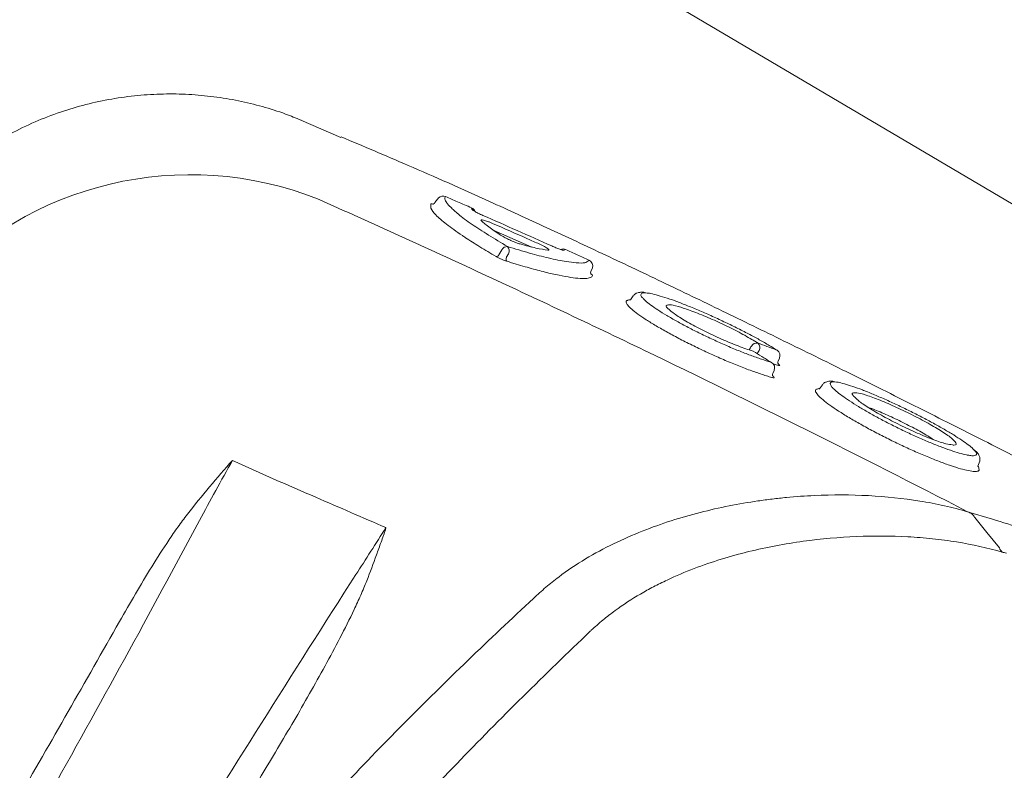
# Model space of a CAD drawing. Header units: millimetres. Extents: x 99250 to 122845, y -19292 to 18303.
# Tile 50 of 99: x 114627 to 114781, y 13893 to 14010. Entities that reach past the tile are written whole.
import ezdxf

# ---------------------------------------------------------------- set-up
doc = ezdxf.new("R2010")
doc.units = ezdxf.units.MM
doc.header["$MEASUREMENT"] = 0
doc.layers.add('IRISH HOUSE_HYD AIRPORT_DRAINAGE LAYOUT 1$0$GREY SCALE', color=8, linetype='Continuous')
doc.layers.add('IRISH HOUSE_HYD AIRPORT_DRAINAGE LAYOUT 1$0$GREYSCALE', color=8, linetype='Continuous', lineweight=0)
doc.layers.add('M-MEP-ELPR-EQUIP', color=6, linetype='Continuous', lineweight=20)

# ---------------------------------------------------------------- blocks, each defined once
blk = doc.blocks.new('IRISH HOUSE_HYD AIRPORT_DRAINAGE LAYOUT 1$0$FLOOR PLAN')
at = {"layer": 'IRISH HOUSE_HYD AIRPORT_DRAINAGE LAYOUT 1$0$GREYSCALE', "color": 8, "lineweight": 0}
for p, q in [((15165.22, 13754.86, -57105.36), (14621.68, 14076.42, -57105.36)), ((14671.07, 13994.6, -57105.4), (14671.07, 13994.61, -57105.4)), ((14671.08, 13994.63, -57105.4), (14677.31, 13991.95, -57105.4)), ((14693.65, 13982.71, -57105.4), (14693.66, 13982.72, -57105.4)), ((14691.37, 13981.56, -57105.4), (14691.33, 13980.9, -57105.4)), ((14692.55, 13982.51, -57105.4), (14692.44, 13982.38, -57105.4)), ((14701.09, 13977.48, -57105.4), (14707.13, 13974.82, -57105.4)), ((14702.43, 13974.4, -57105.4), (14701.97, 13973.62, -57105.4)), ((14703.13, 13973.19, -57105.4), (14703.48, 13973.77, -57105.4)), ((14716.54, 13971.48, -57105.4), (14716.32, 13971, -57105.4)), ((14716.53, 13971.45, -57105.4), (14716.57, 13971.56, -57105.4)), ((14722.49, 13966.58, -57105.4), (14722.94, 13967.21, -57105.4)), ((14745.26, 13958.78, -57105.4), (14745.38, 13958.73, -57105.4)), ((14744.42, 13956.86, -57105.4), (14744.53, 13956.81, -57105.4)), ((14744.69, 13956.65, -57105.4), (14745.23, 13956.46, -57105.4)), ((14745.75, 13957.49, -57105.4), (14745.54, 13957, -57105.4)), ((14744.91, 13955.56, -57105.4), (14744.7, 13955.08, -57105.4)), ((14752.02, 13952.7, -57105.4), (14752.47, 13953.32, -57105.4)), ((14776.94, 13941.11, -57105.4), (14776.69, 13940.6, -57105.4)), ((14776.76, 13939.84, -57105.4), (14776.94, 13939.98, -57105.4)), ((14776.94, 13939.98, -57105.4), (14776.86, 13940.25, -57105.4)), ((14779.01, 13932.31, -57105.4), (14775.09, 13933.5, -57105.4)), ((14776.21, 13932.61, -57105.4), (14776.21, 13932.61, -57105.4)), ((14776.21, 13932.61, -57105.4), (14776.21, 13932.61, -57105.4)), ((14778.14, 13930.25, -57105.4), (14776.22, 13932.6, -57105.4)), ((14780.07, 13927.88, -57105.4), (14778.14, 13930.25, -57105.4))]:
    blk.add_line(p, q, dxfattribs=at)
for centre, radius, start, end in [((21130.68, 10361.07), 7752.88, 141.708854, 166.516628), ((21130.68, 10361.07), 7602.52, 141.773276, 166.244763), ((14653.83, 13932.08, -57105.4), 54.05, 68.4516, 138.3199), ((14693.26, 13981.8, -57105.4), 1, 66.5064, 134.8263), ((14693.25, 13981.8, -57105.4), 0.996, 66.1723, 134.7386), ((14697.31, 13980.03, -57105.4), 1, 21.2376, 66.6275), ((14703.27, 13973.97, -57105.4), 0.947, 87.7399, 153.2659), ((14702.57, 13974.22, -57105.4), 1.02, 333.7753, 43.1339), ((14701.54, 13973.83, -57105.4), 0.474, 267.8223, 333.2128), ((14711.96, 13973.53, -57105.4), 0.997, 65.4305, 111.597), ((14703.59, 13972.96, -57105.4), 0.509, 153.8273, 223.0389), ((14715.63, 13971.88, -57105.4), 0.999, 341.5559, 65.958), ((14742.21, 13958.89, -57105.4), 0.948, 77.4282, 149.5173), ((14741.71, 13959.13, -57105.4), 0.981, 331.8649, 44.0368), ((14744.83, 13957.88, -57105.4), 1, 336.5399, 57.0843), ((14744, 13955.96, -57105.4), 1, 336.4853, 58.2041)]:
    blk.add_arc(centre, radius, start, end, dxfattribs=at)
at = {"layer": 'IRISH HOUSE_HYD AIRPORT_DRAINAGE LAYOUT 1$0$GREYSCALE', "color": 8, "lineweight": 0, "ltscale": 0.25}
for centre, radius, start, end in [((21162.38, 10254.78), 7836.99, 141.329977, 165.793479), ((21207.44, 10240.08), 7731.89, 141.956801, 165.483737)]:
    blk.add_arc(centre, radius, start, end, dxfattribs=at)
at = {"layer": 'IRISH HOUSE_HYD AIRPORT_DRAINAGE LAYOUT 1$0$GREYSCALE', "color": 8, "lineweight": 0}
for points, knots in [([(14610.63, 13980.5, -57105.4), (14610.65, 13980.52, -57105.4), (14611.47, 13981.54, -57105.4), (14613.3, 13983.39, -57105.4), (14616.12, 13986.02, -57105.4), (14619.16, 13988.42, -57105.4), (14622.36, 13990.61, -57105.4), (14625.83, 13992.62, -57105.4), (14629.55, 13994.41, -57105.4), (14633.5, 13995.94, -57105.4), (14637.5, 13997.13, -57105.4), (14641.53, 13998, -57105.4), (14645.57, 13998.54, -57105.4), (14649.59, 13998.78, -57105.4), (14653.57, 13998.71, -57105.4), (14657.49, 13998.35, -57105.4), (14661.32, 13997.71, -57105.4), (14665.06, 13996.8, -57105.4), (14668.32, 13995.79, -57105.4), (14670.29, 13994.97, -57105.4), (14671.09, 13994.64, -57105.4)], [0, 0, 0, 0, 0.001134, 0.05921, 0.117416, 0.175724, 0.234114, 0.292568, 0.357035, 0.420781, 0.483687, 0.545808, 0.607185, 0.667848, 0.727816, 0.787098, 0.845698, 0.903609, 0.960817, 1, 1, 1, 1]), ([(14677.35, 13992.04, -57105.4), (14680.8, 13990.58, -57105.4), (14688.29, 13987.43, -57105.4), (14699.09, 13982.61, -57105.4), (14709.43, 13977.88, -57105.4), (14718.61, 13973.59, -57105.4), (14727.95, 13969.15, -57105.4), (14737.44, 13964.57, -57105.4), (14747.04, 13959.88, -57105.4), (14756.86, 13955.04, -57105.4), (14766.84, 13950.05, -57105.4), (14776.97, 13944.94, -57105.4), (14786.03, 13940.33, -57105.4), (14793.99, 13936.26, -57105.4), (14800.87, 13932.73, -57105.4), (14807.75, 13929.19, -57105.4), (14814.88, 13925.53, -57105.4), (14820.88, 13922.45, -57105.4), (14825.72, 13919.97, -57105.4), (14829.75, 13917.92, -57105.4), (14833.99, 13915.76, -57105.4), (14837.92, 13913.77, -57105.4), (14841.18, 13912.11, -57105.4), (14843.89, 13910.72, -57105.4), (14846.31, 13909.45, -57105.4), (14848.71, 13908.17, -57105.4), (14850.04, 13907.41, -57105.4), (14855.57, 13904.08, -57105.4)], [0, 0, 0, 0, 0.063316, 0.137046, 0.187379, 0.237747, 0.288072, 0.337874, 0.387718, 0.437523, 0.488782, 0.540075, 0.591317, 0.625909, 0.660493, 0.695746, 0.730982, 0.771161, 0.791716, 0.812265, 0.841912, 0.872106, 0.896195, 0.920292, 0.944907, 0.969526, 1, 1, 1, 1]), ([(14694.41, 13981.09, -57105.4), (14694.33, 13981.15, -57105.4), (14694.05, 13981.4, -57105.4), (14693.76, 13981.81, -57105.4), (14693.45, 13982.36, -57105.4), (14693.58, 13982.59, -57105.4), (14693.65, 13982.71, -57105.4)], [0, 0, 0, 0, 0.074197, 0.28708, 0.641001, 1, 1, 1, 1]), ([(14693.65, 13982.71, -57105.4), (14694.27, 13982.45, -57105.4), (14694.88, 13982.18, -57105.4), (14695.49, 13981.91, -57105.4), (14696.23, 13981.59, -57105.4), (14696.97, 13981.27, -57105.4), (14697.71, 13980.95, -57105.4)], [0, 0, 0, 0, 0.002, 0.002, 0.002, 0.004411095, 0.004411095, 0.004411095, 0.004411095]), ([(14775.09, 13933.5, -57105.4), (14758.38, 13942.16, -57105.4), (14741.58, 13950.56, -57105.4), (14716.23, 13962.77, -57105.4), (14707.75, 13966.78, -57105.4), (14690.75, 13974.66, -57105.4), (14682.23, 13978.54, -57105.4), (14673.68, 13982.35, -57105.4)], [0, 0, 0, 0, 0.5, 0.5, 0.75, 0.75, 1, 1, 1, 1]), ([(14691.64, 13981.53, -57105.4), (14691.59, 13981.55, -57105.4), (14691.44, 13981.59, -57105.4), (14691.4, 13981.57, -57105.4), (14691.37, 13981.56, -57105.4)], [0, 0, 0, 0, 0.370215, 1, 1, 1, 1]), ([(14691.64, 13981.53, -57105.4), (14691.64, 13981.53, -57105.4), (14691.64, 13981.53, -57105.4), (14691.65, 13981.53, -57105.4), (14691.68, 13981.54, -57105.4), (14691.78, 13981.56, -57105.4), (14691.89, 13981.62, -57105.4), (14691.94, 13981.69, -57105.4), (14691.94, 13981.69, -57105.4)], [0, 0, 0, 0, 0.014276, 0.209132, 0.380371, 0.579352, 0.841929, 1, 1, 1, 1]), ([(14691.94, 13981.69, -57105.4), (14691.97, 13981.74, -57105.4), (14692.15, 13981.99, -57105.4), (14692.32, 13982.22, -57105.4), (14692.44, 13982.38, -57105.4)], [0, 0, 0, 0, 0.205831, 1, 1, 1, 1]), ([(14703.31, 13974.92, -57105.4), (14702.29, 13975.52, -57105.4), (14700.22, 13976.75, -57105.4), (14697.64, 13978.45, -57105.4), (14695.56, 13979.97, -57105.4), (14694.78, 13980.73, -57105.4), (14694.41, 13981.09, -57105.4)], [0, 0, 0, 0, 0.240852, 0.487107, 0.75984, 1, 1, 1, 1]), ([(14691.33, 13980.9, -57105.4), (14691.54, 13980.57, -57105.4), (14691.96, 13979.92, -57105.4), (14693.69, 13978.44, -57105.4), (14695.46, 13977.16, -57105.4), (14697.28, 13975.95, -57105.4), (14698.93, 13974.89, -57105.4), (14700.66, 13973.87, -57105.4), (14701.52, 13973.36, -57105.4)], [0, 0, 0, 0, 0.21968, 0.439192, 0.658685, 0.696773, 0.849384, 1, 1, 1, 1]), ([(14697.73, 13980.75, -57105.4), (14697.74, 13980.71, -57105.4), (14697.79, 13980.66, -57105.4), (14697.93, 13980.56, -57105.4), (14697.99, 13980.53, -57105.4), (14698.11, 13980.45, -57105.4), (14698.18, 13980.41, -57105.4), (14698.34, 13980.32, -57105.4), (14698.43, 13980.27, -57105.4), (14698.61, 13980.17, -57105.4), (14698.71, 13980.12, -57105.4), (14699.01, 13979.97, -57105.4), (14699.23, 13979.87, -57105.4), (14699.46, 13979.77, -57105.4)], [0, 0, 0, 0, 0.25, 0.25, 0.375, 0.375, 0.5, 0.5, 0.625, 0.625, 0.75, 0.75, 1, 1, 1, 1]), ([(14701.09, 13978.48, -57105.4), (14700.94, 13978.54, -57105.4), (14700.8, 13978.6, -57105.4), (14700.51, 13978.72, -57105.4), (14700.37, 13978.77, -57105.4), (14700.1, 13978.87, -57105.4), (14699.98, 13978.91, -57105.4), (14699.75, 13978.98, -57105.4), (14699.65, 13979.01, -57105.4), (14699.38, 13979.08, -57105.4), (14699.26, 13979.09, -57105.4), (14699.18, 13979.06, -57105.4), (14699.17, 13979.04, -57105.4), (14699.18, 13979, -57105.4), (14699.21, 13978.96, -57105.4), (14699.25, 13978.93, -57105.4)], [0, 0, 0, 0, 0.125, 0.125, 0.25, 0.25, 0.375, 0.375, 0.5, 0.5, 0.75, 0.75, 0.875, 0.875, 1, 1, 1, 1]), ([(14699.25, 13978.93, -57105.4), (14699.42, 13978.77, -57105.4), (14699.61, 13978.6, -57105.4), (14700.06, 13978.24, -57105.4), (14700.31, 13978.05, -57105.4), (14701.13, 13977.45, -57105.4), (14701.78, 13977.01, -57105.4), (14702.52, 13976.53, -57105.4)], [0, 0, 0, 0, 0.25, 0.25, 0.5, 0.5, 1, 1, 1, 1]), ([(14708.05, 13975.41, -57105.4), (14707.44, 13975.68, -57105.4), (14706.83, 13975.95, -57105.4), (14706.22, 13976.22, -57105.4), (14704.51, 13976.98, -57105.4), (14702.8, 13977.73, -57105.4), (14701.09, 13978.48, -57105.4)], [0, 0, 0, 0, 0.002, 0.002, 0.002, 0.00758254, 0.00758254, 0.00758254, 0.00758254]), ([(14702.52, 13976.53, -57105.4), (14702.6, 13976.48, -57105.4), (14702.69, 13976.43, -57105.4), (14702.89, 13976.32, -57105.4), (14703, 13976.26, -57105.4), (14703.23, 13976.14, -57105.4), (14703.35, 13976.08, -57105.4), (14703.6, 13975.96, -57105.4), (14703.73, 13975.9, -57105.4), (14703.98, 13975.79, -57105.4), (14704.12, 13975.73, -57105.4), (14704.38, 13975.62, -57105.4), (14704.5, 13975.57, -57105.4), (14704.75, 13975.48, -57105.4), (14704.86, 13975.44, -57105.4), (14705.09, 13975.37, -57105.4), (14705.19, 13975.33, -57105.4), (14705.28, 13975.31, -57105.4)], [0, 0, 0, 0, 0.125, 0.125, 0.25, 0.25, 0.375, 0.375, 0.5, 0.5, 0.625, 0.625, 0.75, 0.75, 0.875, 0.875, 1, 1, 1, 1]), ([(14714.04, 13972.39, -57105.4), (14713.55, 13972.43, -57105.4), (14712.43, 13972.52, -57105.4), (14709.9, 13973.06, -57105.4), (14706.82, 13973.84, -57105.4), (14704.49, 13974.56, -57105.4), (14703.31, 13974.92, -57105.4)], [0, 0, 0, 0, 0.220226, 0.504612, 0.749666, 1, 1, 1, 1]), ([(14705.28, 13975.31, -57105.4), (14705.74, 13975.18, -57105.4), (14706.18, 13975.06, -57105.4), (14707, 13974.85, -57105.4), (14707.39, 13974.76, -57105.4), (14708.48, 13974.52, -57105.4), (14709.1, 13974.41, -57105.4), (14709.61, 13974.36, -57105.4)], [0, 0, 0, 0, 0.25, 0.25, 0.5, 0.5, 1, 1, 1, 1]), ([(14709.61, 13974.36, -57105.4), (14709.73, 13974.35, -57105.4), (14709.78, 13974.37, -57105.4), (14709.76, 13974.44, -57105.4), (14709.73, 13974.47, -57105.4), (14709.65, 13974.55, -57105.4), (14709.59, 13974.6, -57105.4), (14709.43, 13974.7, -57105.4), (14709.34, 13974.76, -57105.4), (14709.13, 13974.88, -57105.4), (14709.01, 13974.94, -57105.4), (14708.76, 13975.08, -57105.4), (14708.62, 13975.14, -57105.4), (14708.34, 13975.28, -57105.4), (14708.2, 13975.34, -57105.4), (14708.05, 13975.41, -57105.4)], [0, 0, 0, 0, 0.25, 0.25, 0.375, 0.375, 0.5, 0.5, 0.625, 0.625, 0.75, 0.75, 0.875, 0.875, 1, 1, 1, 1]), ([(14710.21, 13975, -57105.4), (14710.43, 13974.9, -57105.4), (14710.66, 13974.81, -57105.4), (14710.98, 13974.68, -57105.4), (14711.09, 13974.64, -57105.4), (14711.29, 13974.56, -57105.4), (14711.38, 13974.53, -57105.4), (14711.56, 13974.47, -57105.4), (14711.64, 13974.44, -57105.4), (14711.79, 13974.4, -57105.4), (14711.86, 13974.38, -57105.4), (14712.04, 13974.34, -57105.4), (14712.12, 13974.33, -57105.4), (14712.16, 13974.34, -57105.4)], [0, 0, 0, 0, 0.25, 0.25, 0.375, 0.375, 0.5, 0.5, 0.625, 0.625, 0.75, 0.75, 1, 1, 1, 1]), ([(14701.52, 13973.36, -57105.4), (14701.64, 13973.29, -57105.4), (14701.77, 13973.22, -57105.4), (14702.05, 13973.08, -57105.4), (14702.2, 13973.01, -57105.4), (14702.51, 13972.88, -57105.4), (14702.66, 13972.81, -57105.4), (14702.95, 13972.7, -57105.4), (14703.09, 13972.65, -57105.4), (14703.22, 13972.61, -57105.4)], [0, 0, 0, 0, 0.25, 0.25, 0.5, 0.5, 0.75, 0.75, 1, 1, 1, 1]), ([(14712.38, 13974.44, -57105.4), (14712.99, 13974.16, -57105.4), (14713.6, 13973.89, -57105.4), (14714.21, 13973.61, -57105.4), (14714.81, 13973.34, -57105.4), (14715.42, 13973.07, -57105.4), (14716.03, 13972.79, -57105.4)], [0, 0, 0, 0, 0.002, 0.002, 0.002, 0.003999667, 0.003999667, 0.003999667, 0.003999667]), ([(14703.22, 13972.61, -57105.4), (14703.46, 13972.54, -57105.4), (14703.71, 13972.46, -57105.4), (14704.19, 13972.31, -57105.4), (14704.91, 13972.09, -57105.4), (14705.6, 13971.89, -57105.4), (14706.94, 13971.5, -57105.4), (14707.79, 13971.27, -57105.4), (14709.38, 13970.86, -57105.4), (14710.13, 13970.68, -57105.4), (14711.54, 13970.37, -57105.4), (14712.18, 13970.25, -57105.4), (14713.91, 13969.96, -57105.4), (14714.82, 13969.88, -57105.4), (14715.63, 13969.93, -57105.4), (14715.78, 13969.95, -57105.4), (14716.03, 13969.99, -57105.4), (14716.14, 13970.02, -57105.4), (14716.42, 13970.14, -57105.4), (14716.54, 13970.25, -57105.4), (14716.58, 13970.38, -57105.4)], [0, 0, 0, 0, 0.03125, 0.03125, 0.0625, 0.125, 0.125, 0.25, 0.25, 0.375, 0.375, 0.5, 0.5, 0.75, 0.75, 0.8125, 0.8125, 0.875, 0.875, 1, 1, 1, 1]), ([(14716.03, 13972.79, -57105.4), (14715.91, 13972.66, -57105.4), (14715.66, 13972.4, -57105.4), (14714.92, 13972.29, -57105.4), (14714.18, 13972.37, -57105.4), (14714.04, 13972.39, -57105.4)], [0, 0, 0, 0, 0.4433, 0.896253, 1, 1, 1, 1]), ([(14716.32, 13971, -57105.4), (14716.31, 13970.95, -57105.4), (14716.28, 13970.87, -57105.4), (14716.29, 13970.73, -57105.4), (14716.34, 13970.63, -57105.4), (14716.38, 13970.57, -57105.4), (14716.41, 13970.55, -57105.4), (14716.41, 13970.55, -57105.4), (14716.41, 13970.55, -57105.4)], [0, 0, 0, 0, 0.175463, 0.400939, 0.589495, 0.747071, 0.890518, 1, 1, 1, 1]), ([(14716.58, 13970.38, -57105.4), (14716.58, 13970.39, -57105.4), (14716.57, 13970.43, -57105.4), (14716.51, 13970.49, -57105.4), (14716.41, 13970.55, -57105.4), (14716.41, 13970.55, -57105.4)], [0, 0, 0, 0, 0.3650586, 0.9797373, 1, 1, 1, 1]), ([(14722.94, 13967.21, -57105.4), (14723.01, 13967.25, -57105.4), (14723.14, 13967.5, -57105.4), (14723.54, 13967.67, -57105.4), (14724, 13967.78, -57105.4), (14724.39, 13967.79, -57105.4), (14724.71, 13967.74, -57105.4), (14725.13, 13967.64, -57105.4)], [0, 0, 0, 0, 0.085263, 0.298133, 0.53129, 0.85157, 1, 1, 1, 1]), ([(14724.65, 13966.63, -57105.4), (14724.54, 13966.74, -57105.4), (14724.23, 13967.04, -57105.4), (14724.08, 13967.37, -57105.4), (14724.2, 13967.62, -57105.4), (14724.55, 13967.71, -57105.4), (14724.98, 13967.65, -57105.4), (14725.13, 13967.64, -57105.4)], [0, 0, 0, 0, 0.142974, 0.381895, 0.621008, 0.867279, 1, 1, 1, 1]), ([(14725.13, 13967.64, -57105.4), (14725.23, 13967.63, -57105.4), (14725.58, 13967.6, -57105.4), (14726.48, 13967.38, -57105.4), (14727.82, 13966.99, -57105.4), (14729.41, 13966.44, -57105.4), (14731.18, 13965.76, -57105.4), (14733.07, 13964.99, -57105.4), (14735.07, 13964.12, -57105.4), (14737.07, 13963.19, -57105.4), (14739.06, 13962.23, -57105.4), (14740.93, 13961.28, -57105.4), (14742.65, 13960.35, -57105.4), (14744.12, 13959.5, -57105.4), (14744.9, 13959.01, -57105.4), (14745.26, 13958.78, -57105.4)], [0, 0, 0, 0, 0.034967, 0.11668, 0.198521, 0.28284, 0.363401, 0.446271, 0.52675, 0.609595, 0.689692, 0.772207, 0.85087, 0.93183, 1, 1, 1, 1]), ([(14722.11, 13966.52, -57105.4), (14722.05, 13966.51, -57105.4), (14721.82, 13966.48, -57105.4), (14721.75, 13966.29, -57105.4), (14721.91, 13966.05, -57105.4), (14721.96, 13965.96, -57105.4)], [0, 0, 0, 0, 0.160118, 0.714475, 1, 1, 1, 1]), ([(14721.96, 13965.96, -57105.4), (14721.99, 13965.89, -57105.4), (14722.09, 13965.68, -57105.4), (14722.66, 13965.14, -57105.4), (14723.61, 13964.39, -57105.4), (14724.91, 13963.5, -57105.4), (14726.47, 13962.53, -57105.4), (14728.28, 13961.5, -57105.4), (14730.26, 13960.44, -57105.4), (14732.37, 13959.38, -57105.4), (14734.55, 13958.34, -57105.4), (14736.75, 13957.36, -57105.4), (14738.91, 13956.45, -57105.4), (14740.96, 13955.66, -57105.4), (14742.91, 13954.96, -57105.4), (14744.01, 13954.63, -57105.4), (14744.59, 13954.45, -57105.4)], [0, 0, 0, 0, 0.036944, 0.111064, 0.185167, 0.25898, 0.332797, 0.405887, 0.478972, 0.551758, 0.624553, 0.69822, 0.771885, 0.845998, 0.920119, 1, 1, 1, 1]), ([(14722.49, 13966.58, -57105.4), (14722.48, 13966.58, -57105.4), (14722.27, 13966.6, -57105.4), (14722.19, 13966.56, -57105.4), (14722.11, 13966.52, -57105.4)], [0, 0, 0, 0, 0.031421, 1, 1, 1, 1]), ([(14744.42, 13956.86, -57105.4), (14743.94, 13957, -57105.4), (14742.97, 13957.3, -57105.4), (14741.25, 13957.91, -57105.4), (14739.37, 13958.64, -57105.4), (14737.4, 13959.47, -57105.4), (14735.38, 13960.38, -57105.4), (14733.4, 13961.32, -57105.4), (14731.48, 13962.29, -57105.4), (14729.71, 13963.24, -57105.4), (14728.12, 13964.16, -57105.4), (14726.75, 13965.01, -57105.4), (14725.64, 13965.78, -57105.4), (14724.94, 13966.32, -57105.4), (14724.71, 13966.56, -57105.4), (14724.65, 13966.63, -57105.4)], [0, 0, 0, 0, 0.081121, 0.164592, 0.245691, 0.329206, 0.409093, 0.49132, 0.570813, 0.652715, 0.73066, 0.81084, 0.889237, 0.969944, 1, 1, 1, 1]), ([(14728.86, 13965.79, -57105.4), (14728.58, 13965.8, -57105.4), (14728.01, 13965.81, -57105.4), (14728.01, 13965.51, -57105.4), (14728.42, 13965.18, -57105.4), (14728.47, 13965.14, -57105.4)], [0, 0, 0, 0, 0.4462454, 0.9349282, 1, 1, 1, 1]), ([(14742.41, 13959.82, -57105.4), (14741.76, 13960.21, -57105.4), (14740.49, 13960.99, -57105.4), (14737.91, 13962.32, -57105.4), (14735.23, 13963.57, -57105.4), (14732.6, 13964.67, -57105.4), (14730.43, 13965.43, -57105.4), (14729.14, 13965.81, -57105.4), (14728.88, 13965.79, -57105.4), (14728.86, 13965.79, -57105.4)], [0, 0, 0, 0, 0.170858, 0.332147, 0.492014, 0.656195, 0.819988, 0.986588, 1, 1, 1, 1]), ([(14728.47, 13965.14, -57105.4), (14728.72, 13964.91, -57105.4), (14729.26, 13964.42, -57105.4), (14731.07, 13963.29, -57105.4), (14733.41, 13962.01, -57105.4), (14736.08, 13960.72, -57105.4), (14738.74, 13959.58, -57105.4), (14740.59, 13958.9, -57105.4), (14741.45, 13958.63, -57105.4), (14741.66, 13958.56, -57105.4)], [0, 0, 0, 0, 0.140566, 0.301933, 0.463305, 0.622013, 0.785773, 0.94855, 1, 1, 1, 1]), ([(14745.26, 13958.78, -57105.4), (14744.78, 13958.96, -57105.4), (14744.29, 13959.14, -57105.4), (14743.8, 13959.31, -57105.4), (14743.34, 13959.48, -57105.4), (14742.88, 13959.65, -57105.4), (14742.41, 13959.82, -57105.4)], [0, 0, 0, 0, 0.002000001, 0.002000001, 0.002000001, 0.003901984, 0.003901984, 0.003901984, 0.003901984]), ([(14741.66, 13958.56, -57105.4), (14742.1, 13958.29, -57105.4), (14742.54, 13958.02, -57105.4), (14742.98, 13957.75, -57105.4), (14743.46, 13957.45, -57105.4), (14743.94, 13957.15, -57105.4), (14744.42, 13956.86, -57105.4)], [0, 0, 0, 0, 0.002000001, 0.002000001, 0.002000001, 0.004171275, 0.004171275, 0.004171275, 0.004171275]), ([(14742.28, 13958.18, -57105.4), (14742.32, 13958.25, -57105.4), (14742.42, 13958.41, -57105.4), (14742.51, 13958.57, -57105.4), (14742.57, 13958.67, -57105.4)], [0, 0, 0, 0, 0.397181, 1, 1, 1, 1]), ([(14745.23, 13956.46, -57105.4), (14745.38, 13956.41, -57105.4), (14745.51, 13956.37, -57105.4), (14745.69, 13956.32, -57105.4), (14745.75, 13956.32, -57105.4), (14745.79, 13956.34, -57105.4), (14745.79, 13956.35, -57105.4), (14745.78, 13956.38, -57105.4), (14745.76, 13956.4, -57105.4), (14745.72, 13956.45, -57105.4), (14745.69, 13956.47, -57105.4), (14745.61, 13956.53, -57105.4), (14745.59, 13956.54, -57105.4), (14745.57, 13956.56, -57105.4)], [0, 0, 0, 0, 0.25, 0.25, 0.5, 0.5, 0.625, 0.625, 0.75, 0.75, 0.875, 0.875, 1, 1, 1, 1]), ([(14745.54, 13957, -57105.4), (14745.52, 13956.94, -57105.4), (14745.49, 13956.83, -57105.4), (14745.51, 13956.68, -57105.4), (14745.55, 13956.59, -57105.4), (14745.56, 13956.58, -57105.4), (14745.56, 13956.57, -57105.4), (14745.56, 13956.57, -57105.4), (14745.57, 13956.56, -57105.4)], [0, 0, 0, 0, 0.254985, 0.463826, 0.637296, 0.783337, 0.926867, 1, 1, 1, 1]), ([(14744.7, 13955.08, -57105.4), (14744.7, 13955.07, -57105.4), (14744.67, 13955.02, -57105.4), (14744.66, 13954.9, -57105.4), (14744.68, 13954.76, -57105.4), (14744.72, 13954.67, -57105.4), (14744.75, 13954.65, -57105.4), (14744.76, 13954.65, -57105.4), (14744.76, 13954.64, -57105.4)], [0, 0, 0, 0, 0.005493, 0.289143, 0.515025, 0.705708, 0.87243, 1, 1, 1, 1]), ([(14744.59, 13954.45, -57105.4), (14744.65, 13954.44, -57105.4), (14744.81, 13954.4, -57105.4), (14744.96, 13954.39, -57105.4), (14744.96, 13954.47, -57105.4), (14744.88, 13954.56, -57105.4), (14744.77, 13954.64, -57105.4), (14744.76, 13954.64, -57105.4)], [0, 0, 0, 0, 0.170931, 0.43557, 0.700344, 0.964272, 1, 1, 1, 1]), ([(14752.47, 13953.32, -57105.4), (14752.53, 13953.37, -57105.4), (14752.66, 13953.6, -57105.4), (14753.06, 13953.78, -57105.4), (14753.51, 13953.89, -57105.4), (14753.9, 13953.9, -57105.4), (14754.22, 13953.85, -57105.4), (14754.65, 13953.73, -57105.4)], [0, 0, 0, 0, 0.0760045, 0.2920195, 0.5221541, 0.8303026, 1, 1, 1, 1]), ([(14754.21, 13952.71, -57105.4), (14754.14, 13952.77, -57105.4), (14753.86, 13953.03, -57105.4), (14753.64, 13953.4, -57105.4), (14753.68, 13953.7, -57105.4), (14754.05, 13953.81, -57105.4), (14754.48, 13953.75, -57105.4), (14754.65, 13953.73, -57105.4)], [0, 0, 0, 0, 0.074975, 0.308763, 0.600633, 0.840221, 1, 1, 1, 1]), ([(14754.65, 13953.73, -57105.4), (14754.73, 13953.72, -57105.4), (14755.03, 13953.7, -57105.4), (14755.87, 13953.48, -57105.4), (14757.14, 13953.09, -57105.4), (14758.66, 13952.54, -57105.4), (14760.36, 13951.86, -57105.4), (14762.2, 13951.07, -57105.4), (14764.12, 13950.19, -57105.4), (14766.06, 13949.25, -57105.4), (14767.97, 13948.28, -57105.4), (14769.8, 13947.31, -57105.4), (14771.48, 13946.36, -57105.4), (14772.98, 13945.47, -57105.4), (14774.26, 13944.64, -57105.4), (14775.25, 13943.92, -57105.4), (14775.85, 13943.45, -57105.4), (14776.01, 13943.26, -57105.4), (14776.03, 13943.23, -57105.4)], [0, 0, 0, 0, 0.023226, 0.092931, 0.162639, 0.232676, 0.302714, 0.372201, 0.441684, 0.510683, 0.579678, 0.648044, 0.716408, 0.784299, 0.852186, 0.919822, 0.987451, 1, 1, 1, 1]), ([(14751.62, 13952.65, -57105.4), (14751.56, 13952.63, -57105.4), (14751.31, 13952.59, -57105.4), (14751.36, 13952.39, -57105.4), (14751.39, 13952.24, -57105.4)], [0, 0, 0, 0, 0.258674, 1, 1, 1, 1]), ([(14751.39, 13952.24, -57105.4), (14751.5, 13952.06, -57105.4), (14751.69, 13951.73, -57105.4), (14752.5, 13950.99, -57105.4), (14753.57, 13950.17, -57105.4), (14754.95, 13949.23, -57105.4), (14756.57, 13948.22, -57105.4), (14758.42, 13947.15, -57105.4), (14760.4, 13946.06, -57105.4), (14762.49, 13944.98, -57105.4), (14764.63, 13943.94, -57105.4), (14766.75, 13942.97, -57105.4), (14768.82, 13942.08, -57105.4), (14770.76, 13941.31, -57105.4), (14772.52, 13940.67, -57105.4), (14774.05, 13940.19, -57105.4), (14775.3, 13939.88, -57105.4), (14776.25, 13939.74, -57105.4), (14776.59, 13939.8, -57105.4), (14776.76, 13939.84, -57105.4)], [0, 0, 0, 0, 0.066966, 0.12566, 0.184351, 0.242449, 0.30055, 0.358196, 0.415842, 0.473121, 0.530398, 0.588231, 0.646066, 0.704525, 0.762985, 0.822038, 0.881088, 0.940546, 1, 1, 1, 1]), ([(14752.02, 13952.7, -57105.4), (14751.99, 13952.71, -57105.4), (14751.77, 13952.73, -57105.4), (14751.68, 13952.68, -57105.4), (14751.62, 13952.65, -57105.4)], [0, 0, 0, 0, 0.269637, 1, 1, 1, 1]), ([(14775.46, 13942.29, -57105.4), (14775.29, 13942.31, -57105.4), (14774.86, 13942.37, -57105.4), (14773.83, 13942.63, -57105.4), (14772.46, 13943.07, -57105.4), (14770.85, 13943.65, -57105.4), (14769.08, 13944.36, -57105.4), (14767.2, 13945.18, -57105.4), (14765.25, 13946.08, -57105.4), (14763.31, 13947.03, -57105.4), (14761.44, 13948.01, -57105.4), (14759.67, 13948.98, -57105.4), (14758.07, 13949.92, -57105.4), (14756.65, 13950.82, -57105.4), (14755.49, 13951.62, -57105.4), (14754.65, 13952.27, -57105.4), (14754.34, 13952.58, -57105.4), (14754.21, 13952.71, -57105.4)], [0, 0, 0, 0, 0.045419, 0.115839, 0.186799, 0.257754, 0.32863, 0.399501, 0.469663, 0.539816, 0.608957, 0.678085, 0.746838, 0.815591, 0.884388, 0.95319, 1, 1, 1, 1]), ([(14757.79, 13952.07, -57105.4), (14757.62, 13952.07, -57105.4), (14757.13, 13952.1, -57105.4), (14756.96, 13951.91, -57105.4), (14757.37, 13951.53, -57105.4), (14757.44, 13951.46, -57105.4)], [0, 0, 0, 0, 0.294516, 0.862877, 1, 1, 1, 1]), ([(14772.83, 13944.76, -57105.4), (14772.82, 13944.78, -57105.4), (14772.62, 13945.03, -57105.4), (14771.42, 13945.85, -57105.4), (14769.34, 13947.11, -57105.4), (14766.74, 13948.5, -57105.4), (14764, 13949.83, -57105.4), (14761.37, 13950.97, -57105.4), (14759.23, 13951.75, -57105.4), (14758.09, 13952.06, -57105.4), (14757.8, 13952.07, -57105.4), (14757.79, 13952.07, -57105.4)], [0, 0, 0, 0, 0.015121, 0.155418, 0.294804, 0.433435, 0.572075, 0.71203, 0.853105, 0.994782, 1, 1, 1, 1]), ([(14757.44, 13951.46, -57105.4), (14757.61, 13951.27, -57105.4), (14758.01, 13950.84, -57105.4), (14759.62, 13949.74, -57105.4), (14761.9, 13948.4, -57105.4), (14764.56, 13947.01, -57105.4), (14767.31, 13945.73, -57105.4), (14769.81, 13944.71, -57105.4), (14771.78, 13944.05, -57105.4), (14772.44, 13943.98, -57105.4), (14772.74, 13943.94, -57105.4)], [0, 0, 0, 0, 0.0984, 0.230543, 0.361452, 0.492139, 0.623641, 0.756097, 0.8899, 1, 1, 1, 1]), ([(14769.81, 13944.74, -57105.4), (14769.52, 13944.94, -57105.4), (14768.72, 13945.46, -57105.4), (14766.81, 13946.53, -57105.4), (14764.4, 13947.76, -57105.4), (14762.02, 13948.85, -57105.4), (14760.33, 13949.56, -57105.4), (14759.72, 13949.75, -57105.4), (14759.6, 13949.79, -57105.4)], [0, 0, 0, 0, 0.1171914, 0.3236173, 0.5316923, 0.7421657, 0.9517971, 1, 1, 1, 1]), ([(14773.33, 13944.02, -57105.4), (14773.34, 13944.06, -57105.4), (14773.39, 13944.21, -57105.4), (14773.07, 13944.53, -57105.4), (14772.83, 13944.76, -57105.4)], [0, 0, 0, 0, 0.26459, 1, 1, 1, 1]), ([(14772.74, 13943.94, -57105.4), (14772.83, 13943.92, -57105.4), (14773.21, 13943.85, -57105.4), (14773.28, 13943.95, -57105.4), (14773.33, 13944.02, -57105.4)], [0, 0, 0, 0, 0.212645, 1, 1, 1, 1]), ([(14776.03, 13943.23, -57105.4), (14776.18, 13943.08, -57105.4), (14776.5, 13942.74, -57105.4), (14776.49, 13942.55, -57105.4), (14776.48, 13942.44, -57105.4)], [0, 0, 0, 0, 0.453626, 1, 1, 1, 1]), ([(14776.04, 13943.23, -57105.4), (14776.37, 13942.97, -57105.4), (14776.62, 13942.74, -57105.4), (14776.84, 13942.42, -57105.4), (14777.06, 13941.95, -57105.4), (14777.05, 13941.59, -57105.4), (14776.94, 13941.11, -57105.4)], [0, 0, 0, 0, 0.150992, 0.540293, 0.796534, 1, 1, 1, 1]), ([(14776.48, 13942.44, -57105.4), (14776.35, 13942.32, -57105.4), (14776.2, 13942.17, -57105.4), (14775.56, 13942.28, -57105.4), (14775.46, 13942.29, -57105.4)], [0, 0, 0, 0, 0.8365957, 1, 1, 1, 1]), ([(14776.86, 13940.25, -57105.4), (14776.87, 13940.32, -57105.4), (14776.89, 13940.4, -57105.4), (14776.73, 13940.57, -57105.4), (14776.69, 13940.6, -57105.4)], [0, 0, 0, 0, 0.735294, 1, 1, 1, 1]), ([(14775.17, 13933.48, -57105.4), (14773.97, 13933.83, -57105.4), (14772.74, 13934.15, -57105.4), (14770.23, 13934.71, -57105.4), (14768.95, 13934.96, -57105.4), (14765.05, 13935.59, -57105.4), (14762.38, 13935.86, -57105.4), (14756.9, 13936.15, -57105.4), (14754.09, 13936.16, -57105.4), (14749.77, 13935.96, -57105.4), (14748.32, 13935.86, -57105.4), (14746.11, 13935.65, -57105.4), (14745.37, 13935.57, -57105.4), (14743.89, 13935.39, -57105.4), (14743.14, 13935.29, -57105.4), (14739.39, 13934.74, -57105.4), (14736.38, 13934.15, -57105.4), (14730.36, 13932.61, -57105.4), (14727.35, 13931.66, -57105.4), (14722.85, 13929.87, -57105.4), (14721.36, 13929.22, -57105.4), (14718.38, 13927.77, -57105.4), (14716.91, 13926.98, -57105.4), (14714.05, 13925.25, -57105.4), (14712.66, 13924.32, -57105.4), (14710.63, 13922.79, -57105.4), (14709.96, 13922.25, -57105.4), (14708.98, 13921.42, -57105.4), (14708.65, 13921.13, -57105.4), (14708.01, 13920.55, -57105.4), (14707.7, 13920.26, -57105.4), (14707.39, 13919.96, -57105.4)], [0, 0, 0, 0, 0.0625, 0.0625, 0.125, 0.125, 0.25, 0.25, 0.375, 0.375, 0.4375, 0.4375, 0.46875, 0.46875, 0.5, 0.5, 0.625, 0.625, 0.75, 0.75, 0.8125, 0.8125, 0.875, 0.875, 0.9375, 0.9375, 0.96875, 0.96875, 0.984375, 0.984375, 1, 1, 1, 1]), ([(14775.17, 13933.48, -57105.4), (14775.26, 13933.44, -57105.4), (14775.37, 13933.4, -57105.4), (14775.58, 13933.28, -57105.4), (14775.68, 13933.22, -57105.4), (14775.87, 13933.07, -57105.4), (14775.95, 13932.98, -57105.4), (14776.09, 13932.81, -57105.4), (14776.16, 13932.71, -57105.4), (14776.21, 13932.61, -57105.4)], [0, 0, 0, 0, 0.25, 0.25, 0.5, 0.5, 0.75, 0.75, 1, 1, 1, 1]), ([(14606.28, 13844.74, -57105.4), (14610.56, 13852.06, -57105.4), (14614.8, 13859.37, -57105.4), (14623.19, 13874.01, -57105.4), (14627.34, 13881.34, -57105.4), (14635.53, 13895.96, -57105.4), (14639.56, 13903.24, -57105.4), (14647.5, 13917.73, -57105.4), (14651.4, 13924.94, -57105.4), (14655.23, 13932.11, -57105.4)], [0, 0, 0, 0, 0.25, 0.25, 0.5, 0.5, 0.75, 0.75, 1, 1, 1, 1]), ([(14653.35, 13933.1, -57105.4), (14652.84, 13932.44, -57105.4), (14652.35, 13931.78, -57105.4), (14651.39, 13930.43, -57105.4), (14650.93, 13929.75, -57105.4), (14649.55, 13927.7, -57105.4), (14648.66, 13926.31, -57105.4), (14646.06, 13922.1, -57105.4), (14644.39, 13919.24, -57105.4), (14642.76, 13916.36, -57105.4)], [0, 0, 0, 0, 0.125, 0.125, 0.25, 0.25, 0.5, 0.5, 1, 1, 1, 1]), ([(14970.58, 13828.3, -57105.4), (14968.11, 13830.68, -57105.4), (14964.08, 13834.56, -57105.4), (14958.36, 13839.43, -57105.4), (14953.95, 13843, -57105.4), (14949.83, 13846.12, -57105.4), (14946.02, 13848.8, -57105.4), (14942.21, 13851.33, -57105.4), (14938.55, 13853.68, -57105.4), (14934.9, 13855.97, -57105.4), (14931.38, 13858.13, -57105.4), (14928.08, 13860.15, -57105.4), (14924.51, 13862.31, -57105.4), (14920.18, 13864.92, -57105.4), (14914.95, 13868.07, -57105.4), (14908.8, 13871.8, -57105.4), (14902.37, 13875.73, -57105.4), (14895.93, 13879.69, -57105.4), (14889.82, 13883.47, -57105.4), (14884.24, 13886.95, -57105.4), (14879.3, 13890.05, -57105.4), (14874.91, 13892.81, -57105.4), (14871.04, 13895.22, -57105.4), (14867.58, 13897.34, -57105.4), (14861.04, 13901.22, -57105.4), (14851.38, 13906.39, -57105.4), (14839.89, 13911.6, -57105.4), (14830.26, 13915.47, -57105.4), (14821.87, 13918.6, -57105.4), (14812.17, 13921.96, -57105.4), (14800.78, 13925.63, -57105.4), (14789.8, 13929.04, -57105.4), (14782.16, 13931.35, -57105.4), (14779.01, 13932.31, -57105.4)], [0, 0, 0, 0, 0.0593635, 0.0971043, 0.1348438, 0.1667324, 0.198607, 0.2201848, 0.2417788, 0.2633349, 0.278122, 0.2929063, 0.3080418, 0.3231723, 0.3441056, 0.3655953, 0.3864814, 0.4080077, 0.4295299, 0.4486306, 0.4683357, 0.4884205, 0.5086324, 0.5289688, 0.5492243, 0.6333183, 0.7152132, 0.756242, 0.7972696, 0.8516973, 0.906117, 0.9611972, 1, 1, 1, 1]), ([(14681.35, 13922.73, -57105.4), (14681.87, 13924.07, -57105.4), (14682.37, 13925.41, -57105.4), (14683.11, 13927.42, -57105.4), (14683.35, 13928.09, -57105.4), (14683.72, 13929.1, -57105.4), (14683.84, 13929.44, -57105.4), (14684.02, 13929.94, -57105.4), (14684.08, 13930.11, -57105.4), (14684.16, 13930.36, -57105.4), (14684.19, 13930.45, -57105.4), (14684.24, 13930.62, -57105.4), (14684.27, 13930.7, -57105.4), (14684.29, 13930.79, -57105.4)], [0, 0, 0, 0, 0.5, 0.5, 0.75, 0.75, 0.875, 0.875, 0.9375, 0.9375, 0.96875, 0.96875, 1, 1, 1, 1]), ([(14716.39, 13914.98, -57105.4), (14716.98, 13915.54, -57105.4), (14717.59, 13916.07, -57105.4), (14718.83, 13917.1, -57105.4), (14719.46, 13917.59, -57105.4), (14721.38, 13919, -57105.4), (14722.7, 13919.85, -57105.4), (14724.74, 13921.04, -57105.4), (14725.42, 13921.42, -57105.4), (14726.81, 13922.14, -57105.4), (14727.51, 13922.49, -57105.4), (14729.61, 13923.48, -57105.4), (14731.02, 13924.08, -57105.4), (14735.26, 13925.7, -57105.4), (14738.1, 13926.56, -57105.4), (14743.78, 13927.96, -57105.4), (14746.62, 13928.49, -57105.4), (14752.28, 13929.27, -57105.4), (14755.06, 13929.51, -57105.4), (14760.5, 13929.74, -57105.4), (14763.17, 13929.72, -57105.4), (14767.08, 13929.51, -57105.4), (14768.37, 13929.4, -57105.4), (14770.91, 13929.14, -57105.4), (14772.17, 13928.97, -57105.4), (14775.87, 13928.38, -57105.4), (14778.25, 13927.86, -57105.4), (14780.53, 13927.2, -57105.4)], [0, 0, 0, 0, 0.03125, 0.03125, 0.0625, 0.0625, 0.125, 0.125, 0.15625, 0.15625, 0.1875, 0.1875, 0.25, 0.25, 0.375, 0.375, 0.5, 0.5, 0.625, 0.625, 0.75, 0.75, 0.8125, 0.8125, 0.875, 0.875, 1, 1, 1, 1]), ([(14679.64, 13923.67, -57105.4), (14669.8, 13908.32, -57105.4), (14660.02, 13892.76, -57105.4), (14640.54, 13861.2, -57105.4), (14630.85, 13845.2, -57105.4), (14621.22, 13828.98, -57105.4)], [0, 0, 0, 0, 0.5, 0.5, 1, 1, 1, 1]), ([(14662.28, 13887.98, -57105.4), (14664.01, 13890.81, -57105.4), (14665.73, 13893.65, -57105.4), (14669.12, 13899.35, -57105.4), (14670.79, 13902.21, -57105.4), (14674.05, 13907.96, -57105.4), (14675.65, 13910.85, -57105.4), (14677.93, 13915.24, -57105.4), (14678.67, 13916.72, -57105.4), (14679.73, 13918.95, -57105.4), (14680.07, 13919.7, -57105.4), (14680.74, 13921.21, -57105.4), (14681.06, 13921.96, -57105.4), (14681.35, 13922.73, -57105.4)], [0, 0, 0, 0, 0.25, 0.25, 0.5, 0.5, 0.75, 0.75, 0.875, 0.875, 0.9375, 0.9375, 1, 1, 1, 1]), ([(14707.37, 13919.95, -57105.4), (14700.48, 13913.57, -57105.4), (14693.7, 13907.05, -57105.4), (14683.75, 13897.01, -57105.4), (14680.47, 13893.61, -57105.4), (14674.01, 13886.74, -57105.4), (14670.82, 13883.26, -57105.4), (14661.42, 13872.67, -57105.4), (14655.37, 13865.41, -57105.4), (14646.66, 13854.18, -57105.4), (14643.82, 13850.38, -57105.4), (14638.3, 13842.67, -57105.4), (14635.6, 13838.77, -57105.4), (14632.99, 13834.81, -57105.4)], [0, 0, 0, 0, 0.25, 0.25, 0.375, 0.375, 0.5, 0.5, 0.75, 0.75, 0.875, 0.875, 1, 1, 1, 1]), ([(14642.76, 13916.36, -57105.4), (14637.45, 13906.99, -57105.4), (14632.08, 13897.6, -57105.4), (14621.28, 13878.82, -57105.4), (14615.84, 13869.44, -57105.4), (14610.36, 13860.06, -57105.4)], [0, 0, 0, 0, 0.5, 0.5, 1, 1, 1, 1]), ([(14640.23, 13825.01, -57105.4), (14645.55, 13833.34, -57105.4), (14651.17, 13841.44, -57105.4), (14660.03, 13853.28, -57105.4), (14663.06, 13857.17, -57105.4), (14669.23, 13864.85, -57105.4), (14672.38, 13868.64, -57105.4), (14681.99, 13879.84, -57105.4), (14688.61, 13887.09, -57105.4), (14698.8, 13897.68, -57105.4), (14702.23, 13901.17, -57105.4), (14709.18, 13908.05, -57105.4), (14712.69, 13911.46, -57105.4), (14716.22, 13914.82, -57105.4)], [0, 0, 0, 0, 0.25, 0.25, 0.375, 0.375, 0.5, 0.5, 0.75, 0.75, 0.875, 0.875, 1, 1, 1, 1])]:
    blk.add_open_spline(points, degree=3, knots=knots, dxfattribs=at)
for points in [[(14697.71, 13980.95, -57105.4), (14697.7, 13980.89, -57105.4), (14697.7, 13980.82, -57105.4), (14697.73, 13980.75, -57105.4)], [(14699.46, 13979.77, -57105.4), (14703.05, 13978.2, -57105.4), (14706.63, 13976.61, -57105.4), (14710.21, 13975, -57105.4)], [(14712.16, 13974.34, -57105.4), (14712.25, 13974.37, -57105.4), (14712.32, 13974.4, -57105.4), (14712.38, 13974.44, -57105.4)], [(14741.21, 13959.08, -57105.4), (14741.12, 13958.93, -57105.4), (14741.03, 13958.79, -57105.4), (14741.02, 13958.77, -57105.4)], [(14741.39, 13959.37, -57105.4), (14741.33, 13959.27, -57105.4), (14741.27, 13959.18, -57105.4), (14741.21, 13959.08, -57105.4)], [(14660.4, 13941.52, -57105.4), (14657.98, 13938.78, -57105.4), (14655.6, 13935.99, -57105.4), (14653.35, 13933.1, -57105.4)], [(14655.23, 13932.11, -57105.4), (14656.9, 13935.22, -57105.4), (14658.63, 13938.36, -57105.4), (14660.4, 13941.52, -57105.4)], [(14673.4, 13935.77, -57105.4), (14669.03, 13937.62, -57105.4), (14664.7, 13939.55, -57105.4), (14660.4, 13941.52, -57105.4)], [(14684.34, 13931.01, -57105.4), (14680.68, 13932.58, -57105.4), (14677.04, 13934.17, -57105.4), (14673.4, 13935.77, -57105.4)], [(14775.14, 13933.49, -57105.4), (14775.12, 13933.49, -57105.4), (14775.11, 13933.5, -57105.4), (14775.09, 13933.5, -57105.4)], [(14775.17, 13933.48, -57105.4), (14775.16, 13933.48, -57105.4), (14775.15, 13933.48, -57105.4), (14775.14, 13933.49, -57105.4)], [(14776.21, 13932.61, -57105.4), (14776.22, 13932.6, -57105.4), (14776.22, 13932.6, -57105.4), (14776.22, 13932.6, -57105.4)], [(14684.34, 13931.01, -57105.4), (14682.77, 13928.53, -57105.4), (14681.21, 13926.08, -57105.4), (14679.64, 13923.67, -57105.4)], [(14684.29, 13930.79, -57105.4), (14684.31, 13930.85, -57105.4), (14684.32, 13930.91, -57105.4), (14684.33, 13930.98, -57105.4)], [(14684.33, 13930.98, -57105.4), (14684.34, 13930.99, -57105.4), (14684.34, 13931, -57105.4), (14684.34, 13931.01, -57105.4)], [(14780.07, 13927.88, -57105.4), (14780.17, 13927.59, -57105.4), (14780.33, 13927.36, -57105.4), (14780.53, 13927.2, -57105.4)], [(14780.53, 13927.2, -57105.4), (14780.74, 13927.14, -57105.4), (14780.95, 13927.08, -57105.4), (14781.16, 13927.01, -57105.4)], [(14707.37, 13919.95, -57105.4), (14707.38, 13919.95, -57105.4), (14707.38, 13919.95, -57105.4), (14707.39, 13919.96, -57105.4)], [(14716.22, 13914.82, -57105.4), (14716.28, 13914.87, -57105.4), (14716.33, 13914.93, -57105.4), (14716.39, 13914.98, -57105.4)]]:
    blk.add_open_spline(points, degree=3, dxfattribs=at)
blk = doc.blocks.new('IRISH HOUSE_HYD AIRPORT_DRAINAGE LAYOUT 1')
at = {"layer": 'IRISH HOUSE_HYD AIRPORT_DRAINAGE LAYOUT 1$0$GREY SCALE'}
blk.add_blockref('IRISH HOUSE_HYD AIRPORT_DRAINAGE LAYOUT 1$0$FLOOR PLAN', (0, 0), dxfattribs=at)

msp = doc.modelspace()

# ---------------------------------------------------------------- block references
at = {"layer": 'M-MEP-ELPR-EQUIP'}
msp.add_blockref('IRISH HOUSE_HYD AIRPORT_DRAINAGE LAYOUT 1', (100000, 0), dxfattribs=at)

doc.saveas('drawing.dxf')
